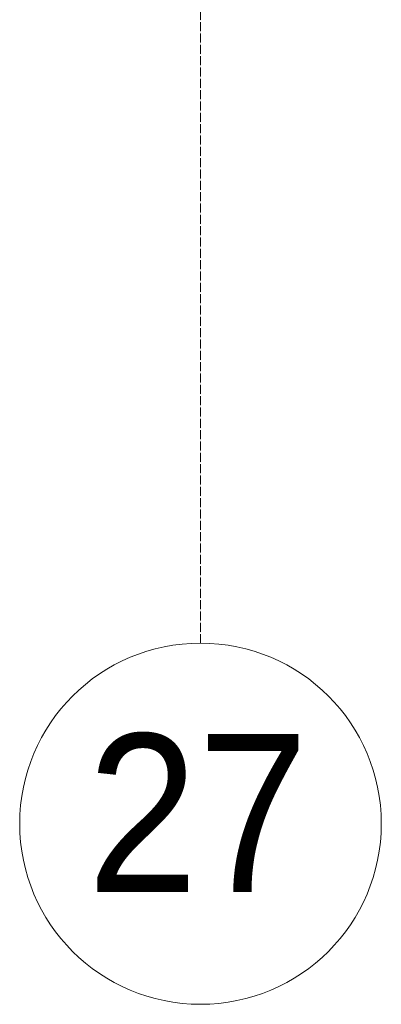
# Model space of a CAD drawing. Header units: millimetres. Extents: x 5617 to 137814, y 7718 to 189336.
# Tile 14 of 97: x 43255 to 44055, y 11226 to 13406. Entities that reach past the tile are written whole.
import ezdxf

# ---------------------------------------------------------------- set-up
doc = ezdxf.new("R2010")
doc.units = ezdxf.units.MM
doc.linetypes.add('Линия сетки', pattern=[25, 20, -2.5, 0, -2.5])
doc.layers.add('Оси', color=7, linetype='Continuous', lineweight=9)
doc.styles.add('Arial_1', font='arial.ttf', dxfattribs={"width": 0.9, "height": 350})

# ---------------------------------------------------------------- blocks, each defined once
blk = doc.blocks.new('Ось сетки - Круг_Ø8 мм-6577-МКСС_К4_L12_41_700_')
at = {"layer": 'Оси', "lineweight": 20}
for start, end in [(360, 180), (180, 360)]:
    blk.add_arc((0, 0), 4, start, end, dxfattribs=at)

msp = doc.modelspace()

# ---------------------------------------------------------------- linework, layer by layer
at = {"layer": 'Оси', "linetype": 'Линия сетки'}
msp.add_line((43655.4, 12025.7), (43655.4, 33080), dxfattribs=at)

# ---------------------------------------------------------------- block references
at = {"layer": 'Оси', "lineweight": 20, "xscale": 99.99999999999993, "yscale": 99.99999999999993, "zscale": 99.99999999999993}
msp.add_blockref('Ось сетки - Круг_Ø8 мм-6577-МКСС_К4_L12_41_700_', (43655.4, 11625.7), dxfattribs=at)

# ---------------------------------------------------------------- texts
at = {"layer": 'Оси', "insert": (43404.8, 11824.7), "char_height": 350, "width": 606.076, "attachment_point": 1, "style": 'Arial_1'}
msp.add_mtext('27', dxfattribs=at)

doc.saveas('drawing.dxf')
